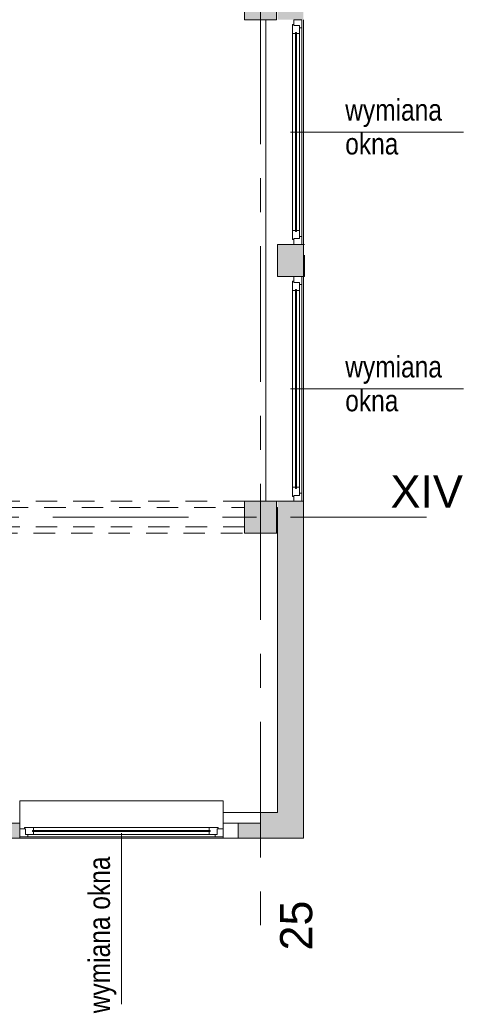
# Model space of a CAD drawing. Header units: centimetres. Extents: x -1403 to 22166, y -8842 to 3590.
# Tile 12 of 25: x 962 to 1381, y -47 to 873. Entities that reach past the tile are written whole.
import ezdxf

# ---------------------------------------------------------------- set-up
doc = ezdxf.new("R2010")
doc.units = ezdxf.units.CM
doc.linetypes.add('Oś', pattern=[222.25, 127, -31.75, 31.75, -31.75])
doc.linetypes.add('Wyburzenia', pattern=[35, 20, -15])
for name, color, linetype, lineweight in [('A-GLAZ', 151, 'Wyburzenia', 9), ('A-GLAZ-IDEN', 152, 'Continuous', 13), ('A-WALL', 113, 'Continuous', 13), ('A-WALL-PATT', 111, 'Continuous', 13), ('S-COLS', 52, 'Continuous', 13), ('S-GRID', 1, 'Continuous', 13), ('S-GRID-IDEN', 1, 'Continuous', 13)]:
    doc.layers.add(name, color=color, linetype=linetype, lineweight=lineweight)
doc.styles.add('Arial Narrow_1', font='ARIALN.TTF', dxfattribs={"height": 0.2})
doc.styles.add('Arial_1', font='arial.ttf', dxfattribs={"height": 30})

# ---------------------------------------------------------------- blocks, each defined once
blk = doc.blocks.new('M_Concrete-Square-Column - 300 x 300mm-1795931-6_piętro IV __13_80 m_ - wyburzenia i zamurowania')
at = {"layer": 'S-COLS', "lineweight": 9}
blk.add_hatch(color=254, dxfattribs=at).paths.add_polyline_path([(-15, -15), (15, -15), (15, 15), (-15, 15), (-15, 7.14)], flags=0)
for p, q in [((15, 15), (-15, 15)), ((-15, 15), (-15, -15)), ((15, -15), (15, 15)), ((-15, -15), (15, -15))]:
    blk.add_line(p, q, dxfattribs=at)
blk = doc.blocks.new('Okno - automatyczna etykieta - 190x181  _nietypowy podział_-2208509-6_piętro IV __13_80 m_ - wyburzenia i zamurowania')
at = {"layer": 'A-GLAZ', "color": 7, "linetype": 'Continuous'}
for p, q in [((-87.5, 5.5), (-95, 5.5)), ((-95, 5.5), (-95, -2)), ((-95, 5.5), (95, 5.5)), ((-82, 3.5), (-89.5, 3.5)), ((-89.5, 3.5), (-89.5, -2)), ((-89.5, -2), (-89.5, 3.5)), ((-89.5, 3.5), (-87.5, 3.5)), ((-87.5, 3.5), (-87.5, 5.5)), ((87.5, 5.5), (-87.5, 5.5)), ((83, 0.75), (-83, 0.75)), ((-83, 0.75), (-83, -0.25)), ((-83, -0.25), (-83, 0.75)), ((-83, 0.75), (-82, 0.75)), ((-82, 0.75), (-82, 3.5)), ((82, 3.5), (-82, 3.5)), ((89.5, 3.5), (82, 3.5)), ((82, 3.5), (82, 0.75)), ((82, 0.75), (83, 0.75)), ((83, -0.25), (83, 0.75)), ((83, 0.75), (83, -0.25)), ((95, 5.5), (87.5, 5.5)), ((87.5, 5.5), (87.5, 3.5)), ((87.5, 3.5), (89.5, 3.5)), ((89.5, -2), (89.5, 3.5)), ((89.5, 3.5), (89.5, -2)), ((95, -2), (95, 5.5)), ((-95, -2), (-89.5, -2)), ((-95, -26), (-95, -7)), ((-89.5, -2), (-90.5, -2)), ((-90.5, -2), (-90.5, -3)), ((-90.5, -3), (-82, -3)), ((-83, -0.25), (83, -0.25)), ((-82, -0.25), (-83, -0.25)), ((-82, -3), (-82, -0.25)), ((82, -3), (-82, -3)), ((82, -0.25), (82, -3)), ((83, -0.25), (82, -0.25)), ((82, -3), (90.5, -3)), ((90.5, -2), (89.5, -2)), ((89.5, -2), (95, -2)), ((90.5, -3), (90.5, -2)), ((95, -7), (95, -26)), ((-95, -28), (-95, -26)), ((95, -26), (95, -28)), ((-95, -28), (95, -28))]:
    blk.add_line(p, q, dxfattribs=at)
blk = doc.blocks.new('Okno - automatyczna etykieta - 210x165 _nietypowy podział_-2208582-6_piętro IV __13_80 m_ - wyburzenia i zamurowania')
at = {"layer": 'A-GLAZ', "color": 7, "linetype": 'Continuous'}
for p, q in [((-97.5, 10.5), (-105, 10.5)), ((-105, 10.5), (-105, 3)), ((-105, 10.5), (105, 10.5)), ((-97.5, 8.5), (-97.5, 10.5)), ((97.5, 10.5), (-97.5, 10.5)), ((105, 10.5), (97.5, 10.5)), ((97.5, 10.5), (97.5, 8.5)), ((105, 3), (105, 10.5)), ((-105, 3), (-99.5, 3)), ((-99.5, 3), (-100.5, 3)), ((-100.5, 3), (-100.5, 2)), ((-100.5, 2), (-92, 2)), ((-92, 8.5), (-99.5, 8.5)), ((-99.5, 8.5), (-99.5, 3)), ((-99.5, 3), (-99.5, 8.5)), ((-99.5, 8.5), (-97.5, 8.5)), ((93, 5.75), (-93, 5.75)), ((-93, 5.75), (-93, 4.75)), ((-93, 4.75), (-93, 5.75)), ((-93, 5.75), (-92, 5.75)), ((-93, 4.75), (93, 4.75)), ((-92, 4.75), (-93, 4.75)), ((-92, 5.75), (-92, 8.5)), ((92, 8.5), (-92, 8.5)), ((-92, 2), (-92, 4.75)), ((92, 2), (-92, 2)), ((99.5, 8.5), (92, 8.5)), ((92, 8.5), (92, 5.75)), ((92, 5.75), (93, 5.75)), ((92, 4.75), (92, 2)), ((93, 4.75), (92, 4.75)), ((92, 2), (100.5, 2)), ((93, 4.75), (93, 5.75)), ((93, 5.75), (93, 4.75)), ((97.5, 8.5), (99.5, 8.5)), ((99.5, 3), (99.5, 8.5)), ((99.5, 8.5), (99.5, 3)), ((100.5, 3), (99.5, 3)), ((99.5, 3), (105, 3)), ((100.5, 2), (100.5, 3))]:
    blk.add_line(p, q, dxfattribs=at)
blk = doc.blocks.new('etykieta wymiana okna - etykieta okno 1S z hp dół-2316400-6_piętro IV __13_80 m_ - wyburzenia i zamurowania')
at = {"layer": 'A-GLAZ-IDEN'}
blk.add_line((0, 1.6477), (0, 0.0485), dxfattribs=at)
at = {"layer": 'A-GLAZ-IDEN', "insert": (-0.3068, 1.4291), "char_height": 0.2, "width": 1.409, "attachment_point": 3, "rotation": 90, "line_spacing_factor": 0.949189, "style": 'Arial Narrow_1'}
blk.add_mtext('\\pxqr,t6.35,12.7,19.05,25.4,31.75,38.1,44.45,50.8,57.15,63.5,69.85,76.2,82.55,88.9,95.25,101.6,107.95,114.3,120.65,127,133.35,139.7,146.05,152.4,158.75,165.1,171.45,177.8,184.15,190.5,196.85,203.2;{wymiana okna}', dxfattribs=at)
blk = doc.blocks.new('etykieta wymiana okna - etykieta okno 1S z hp góra-2316402-6_piętro IV __13_80 m_ - wyburzenia i zamurowania')
at = {"layer": 'A-GLAZ-IDEN'}
blk.add_line((0, 0.0485), (0, 1.6477), dxfattribs=at)
at = {"layer": 'A-GLAZ-IDEN', "insert": (-0.3068, 0.5415), "char_height": 0.2, "width": 1.356, "attachment_point": 1, "rotation": 90, "line_spacing_factor": 0.949189, "style": 'Arial Narrow_1'}
blk.add_mtext('\\pxt6.35,12.7,19.05,25.4,31.75,38.1,44.45,50.8,57.15,63.5,69.85,76.2,82.55,88.9,95.25,101.6,107.95,114.3,120.65,127,133.35,139.7,146.05,152.4,158.75,165.1,171.45,177.8,184.15,190.5,196.85,203.2;{wymiana okna}', dxfattribs=at)

msp = doc.modelspace()

# ---------------------------------------------------------------- hatches: boundary and pattern name
at = {"layer": 'A-WALL-PATT'}
h = msp.add_hatch(color=9, dxfattribs=at)
h.paths.add_polyline_path([(1227.38, 393.33), (1227.38, 423.33), (1203.38, 423.33), (1203.38, 393.33)], flags=0)
h.paths.add_polyline_path([(1203.38, 633.33), (1227.38, 633.33), (1227.38, 663.33), (1203.38, 663.33)], flags=0)
h.paths.add_polyline_path([(1215.71, 873.33), (1227.38, 873.33), (1227.38, 903.33), (1203.38, 903.33), (1203.38, 873.33)], flags=0)
h.paths.add_polyline_path([(1227.38, 1113.33), (1227.38, 1143.33), (1203.38, 1143.33), (1203.38, 1113.33), (1223.88, 1113.33)], flags=0)
h.paths.add_polyline_path([(1227.38, 1353.33), (1227.38, 1383.33), (1203.38, 1383.33), (1203.38, 1353.33), (1225.88, 1353.33)], flags=0)
h.paths.add_polyline_path([(1203.38, 1593.33), (1227.38, 1593.33), (1227.38, 1623.33), (1203.38, 1623.33), (1203.38, 1620.07)], flags=0)
h.paths.add_polyline_path([(1203.38, 1833.33), (1227.38, 1833.33), (1227.38, 1863.33), (1203.38, 1863.33), (1203.38, 1846.35)], flags=0)
h.paths.add_polyline_path([(1227.38, 2073.33), (1227.38, 2103.33), (1203.38, 2103.33), (1203.38, 2073.33), (1225.88, 2073.33)], flags=0)
h.paths.add_polyline_path([(1227.38, 2313.33), (1227.38, 2343.33), (1203.38, 2343.33), (1203.38, 2313.33), (1225.88, 2313.33)], flags=0)
h.paths.add_polyline_path([(1203.38, 2553.33), (1227.38, 2553.33), (1227.38, 2583.33), (1203.38, 2583.33)], flags=0)
h.paths.add_polyline_path([(1218.38, 2793.33), (1227.38, 2793.33), (1227.38, 2824.33), (1203.38, 2824.33), (1203.38, 2793.33)], flags=0)
for points in [[(1227.38, 132.33), (1227.38, 393.33), (1203.38, 393.33), (1203.38, 132.33)], [(1203.38, 108.33), (1227.38, 108.33), (1227.38, 132.33), (1187.38, 132.33), (1187.38, 108.33)]]:
    msp.add_hatch(color=9, dxfattribs=at).paths.add_polyline_path(points, flags=0)
h = msp.add_hatch(color=9, dxfattribs=at)
h.paths.add_polyline_path([(667.38, 108.33), (702.38, 108.33), (702.38, 122.33), (667.38, 122.33)], flags=0)
h.paths.add_polyline_path([(1166.38, 108.33), (1187.38, 108.33), (1187.38, 122.33), (1166.38, 122.33)], flags=0)
h.paths.add_polyline_path([(958.25, 108.33), (962.38, 108.33), (962.38, 122.33), (892.38, 122.33), (892.38, 108.33)], flags=0)

# ---------------------------------------------------------------- linework, layer by layer
at = {"layer": 'A-GLAZ-IDEN'}
for p, q in [((1215.38, 768.33), (1217.2, 768.33)), ((1215.38, 528.33), (1217.2, 528.33))]:
    msp.add_line(p, q, dxfattribs=at)
at = {"layer": 'A-WALL', "lineweight": 9}
for p, q in [((1192.38, 423.33), (1192.38, 873.33)), ((1227.38, 108.33), (1227.38, 873.33)), ((1218.38, 663.33), (1203.38, 663.33)), ((1203.38, 663.33), (1203.38, 633.33)), ((1227.38, 663.33), (1225.88, 663.33)), ((1203.38, 633.33), (1218.38, 633.33)), ((1225.88, 633.33), (1227.38, 633.33)), ((1218.38, 423.33), (1203.38, 423.33)), ((1227.38, 423.33), (1225.88, 423.33)), ((1203.38, 417.33), (1203.38, 132.33)), ((1202.38, 393.33), (1203.38, 393.33)), ((1152.38, 132.33), (1203.38, 132.33)), ((1187.38, 132.33), (1187.38, 122.33)), ((962.38, 122.33), (892.38, 122.33)), ((962.38, 117.33), (962.38, 122.33)), ((1187.38, 122.33), (1166.38, 122.33)), ((1152.38, 108.33), (232.38, 108.33)), ((962.38, 108.33), (962.38, 109.83)), ((1166.38, 108.33), (1227.38, 108.33))]:
    msp.add_line(p, q, dxfattribs=at)
at = {"layer": 'A-WALL', "color": 1, "linetype": 'Wyburzenia'}
for p, q in [((1227.38, 663.33), (1227.38, 633.33)), ((1228.38, 663.33), (1227.38, 663.33)), ((1228.38, 633.33), (1228.38, 663.33)), ((1227.38, 633.33), (1228.38, 633.33)), ((1172.38, 423.33), (775.38, 423.33)), ((1203.38, 423.33), (1202.38, 423.33)), ((775.38, 417.33), (1172.38, 417.33)), ((1202.38, 417.33), (1203.38, 417.33)), ((1172.38, 399.33), (775.38, 399.33)), ((695.38, 393.33), (1172.38, 393.33)), ((1166.38, 122.33), (1152.38, 122.33)), ((1152.38, 122.33), (1152.38, 117.33)), ((1166.38, 108.33), (1166.38, 122.33)), ((1152.38, 109.83), (1152.38, 108.33)), ((1152.38, 108.33), (1166.38, 108.33))]:
    msp.add_line(p, q, dxfattribs=at)
at = {"layer": 'A-WALL'}
msp.add_line((1166.38, 122.33), (1166.38, 108.33), dxfattribs=at)
at = {"layer": 'S-GRID', "linetype": 'Oś'}
for p, q in [((1187.38, 2884.27), (1187.38, 27.13)), ((1342.46, 408.33), (-1368.76, 408.33))]:
    msp.add_line(p, q, dxfattribs=at)

# ---------------------------------------------------------------- block references
at = {"layer": 'A-GLAZ', "color": 7, "linetype": 'Continuous'}
for name, p, rotation in [('Okno - automatyczna etykieta - 210x165 _nietypowy podział_-2208582-6_piętro IV __13_80 m_ - wyburzenia i zamurowania', (1215.38, 768.33), 269.9999999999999), ('Okno - automatyczna etykieta - 210x165 _nietypowy podział_-2208582-6_piętro IV __13_80 m_ - wyburzenia i zamurowania', (1215.38, 528.33), 269.9999999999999), ('Okno - automatyczna etykieta - 190x181  _nietypowy podział_-2208509-6_piętro IV __13_80 m_ - wyburzenia i zamurowania', (1057.38, 115.33), 180)]:
    msp.add_blockref(name, p, dxfattribs=dict(at, rotation=rotation))
at = {"layer": 'A-GLAZ-IDEN', "xscale": 99.99999999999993, "yscale": 99.99999999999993, "zscale": 99.99999999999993, "rotation": 270.0000000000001}
for p in [(1212.36, 768.33), (1212.36, 528.33)]:
    msp.add_blockref('etykieta wymiana okna - etykieta okno 1S z hp góra-2316402-6_piętro IV __13_80 m_ - wyburzenia i zamurowania', p, dxfattribs=at)
at = {"layer": 'A-GLAZ-IDEN', "xscale": 99.99999999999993, "yscale": 99.99999999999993, "zscale": 99.99999999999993}
msp.add_blockref('etykieta wymiana okna - etykieta okno 1S z hp dół-2316400-6_piętro IV __13_80 m_ - wyburzenia i zamurowania', (1057.38, -51.65), dxfattribs=at)
at = {"layer": 'S-COLS', "lineweight": 9}
for p in [(1187.38, 888.33), (1187.38, 408.33)]:
    msp.add_blockref('M_Concrete-Square-Column - 300 x 300mm-1795931-6_piętro IV __13_80 m_ - wyburzenia i zamurowania', p, dxfattribs=at)

# ---------------------------------------------------------------- texts
at = {"layer": 'S-GRID-IDEN', "insert": (1342.64, 432.39), "char_height": 30, "width": 68.1, "attachment_point": 5, "line_spacing_factor": 0.936439, "style": 'Arial_1'}
msp.add_mtext('\\pxqc,t4.23333,8.46667,12.7,16.93333,21.16667,25.4,29.63333,33.86667,38.1,42.33333,46.56667,50.8,55.03333,59.26667,63.5,67.73333,71.96667,76.2,80.43333,84.66667,88.9,93.13333,97.36667,101.6,105.83333,110.06667,114.3,118.53333,122.76667,127,131.23333,135.46667;{XIV}', dxfattribs=at)
at = {"layer": 'S-GRID-IDEN', "insert": (1220.88, 26.79), "char_height": 30, "width": 48.3, "attachment_point": 5, "rotation": 90, "line_spacing_factor": 0.936439, "style": 'Arial_1'}
msp.add_mtext('\\pxqc,t4.23333,8.46667,12.7,16.93333,21.16667,25.4,29.63333,33.86667,38.1,42.33333,46.56667,50.8,55.03333,59.26667,63.5,67.73333,71.96667,76.2,80.43333,84.66667,88.9,93.13333,97.36667,101.6,105.83333,110.06667,114.3,118.53333,122.76667,127,131.23333,135.46667;{25}', dxfattribs=at)

doc.saveas('drawing.dxf')
